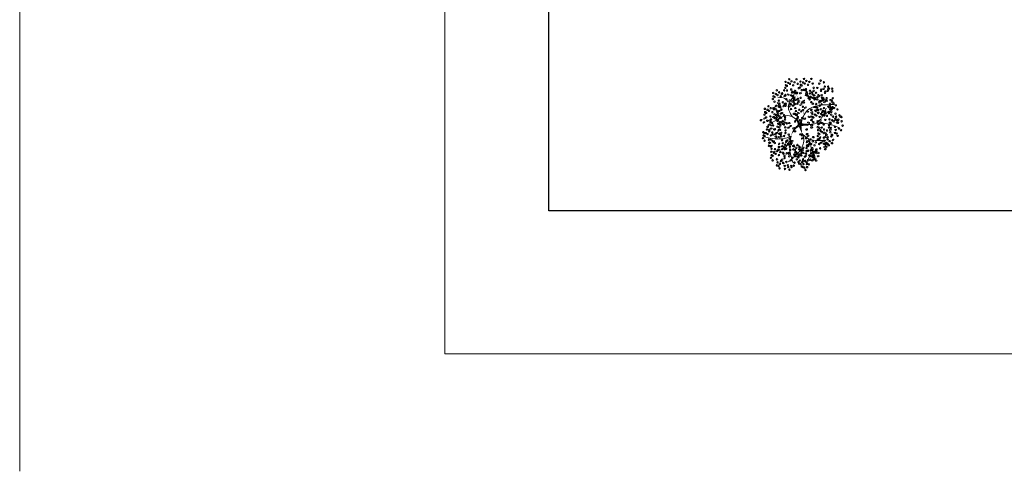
# Model space of a CAD drawing. Header units: millimetres. Extents: x 2197 to 2788, y 425 to 589.
# Tile 30 of 50: x 2590 to 2646, y 425 to 450. Entities that reach past the tile are written whole.
import ezdxf

# ---------------------------------------------------------------- set-up
doc = ezdxf.new("R2010")
doc.units = ezdxf.units.MM
doc.layers.add('01 - Vegetación', color=3, linetype='Continuous', lineweight=0)
doc.layers.add('P1-HACHURA', color=1, linetype='Continuous', lineweight=5)
doc.layers.add('Cotas', color=3, linetype='Continuous')

# ---------------------------------------------------------------- blocks, each defined once
blk = doc.blocks.new('17')
at = {"layer": '01 - Vegetación'}
for points in [[(4495.84, 1680.23, 1.33, 0.0221, 0.199177), (4489.97, 1684.48, 0.0221, 0.0221, 1.224983)], [(4496.02, 1680.23, 1.33, 0.0221, 0.286986), (4500.47, 1683.82, 0.0221, 0.0221, -1.494927)], [(4497.07, 1679.43, 0.133, 0.0221, 0.381476), (4512.91, 1682.47, 0.0221, 0.0221, -1.841687)], [(4496.02, 1679.76, 1.77, 0.0221, 0), (4491.39, 1678.53, 0.0221, 0.0221, 0)], [(4496.02, 1679.66, 1.77, 0.0221, 0), (4500.28, 1678.15, 0.0221, 0.0221, 0)], [(4496.4, 1679.85, 1.77, 0.0221, 0.074947), (4496.4, 1672.95, 0.0221, 0.0221, 0.762797)]]:
    blk.add_lwpolyline(points, format="xyseb", dxfattribs=at)
for points in [[(4490, 1684.47), (4488.83, 1687.51), (4489.5, 1699.09)], [(4487.73, 1684.98), (4483.44, 1688.25), (4481.42, 1694.81)], [(4497.83, 1680.19), (4501.11, 1685.48), (4497.33, 1694.81)], [(4508.5, 1685.98), (4510.45, 1688), (4511.21, 1691.78)], [(4500.47, 1683.82), (4506.92, 1685.99), (4511.46, 1683.47), (4515.25, 1682.46)], [(4490, 1684.47), (4482.94, 1685.23), (4475.36, 1683.47)], [(4491.39, 1678.53), (4489.02, 1677.58), (4485.46, 1677.92), (4475.87, 1685.99)], [(4488.74, 1675.4), (4484.7, 1673.64), (4475.11, 1676.16)], [(4491.39, 1678.53), (4489, 1675.9), (4487.73, 1665.57)], [(4496.57, 1678.43), (4497.07, 1670.86), (4505.15, 1665.32)], [(4497.07, 1679.43), (4503.89, 1675.65), (4507.17, 1660.78)], [(4497.07, 1670.11), (4496.82, 1665.57), (4494.55, 1658.01)]]:
    blk.add_spline(points, degree=3, dxfattribs=at)
blk = doc.blocks.new('16')
at = {"layer": '01 - Vegetación'}
h = blk.add_hatch(color=40, dxfattribs=at)
h.set_gradient(color1=(255, 191, 0), color2=(223, 255, 127), rotation=180, centered=1, tint=1, name='INVSPHERICAL')
edge = h.paths.add_edge_path()
edge.add_ellipse((4538.847, 1678.642), major_axis=(-0.0033, 0.0777), ratio=0.578492, start_angle=0, end_angle=360, ccw=False)
edge = h.paths.add_edge_path()
edge.add_ellipse((4538.961, 1678.487), major_axis=(-0.0349, 0.0695), ratio=0.578492, start_angle=0, end_angle=360, ccw=False)
edge = h.paths.add_edge_path()
edge.add_ellipse((4538.69, 1678.926), major_axis=(-0.0594, 0.0503), ratio=0.578492, start_angle=0, end_angle=360, ccw=False)
edge = h.paths.add_edge_path()
edge.add_ellipse((4538.676, 1678.266), major_axis=(-0.0033, 0.0777), ratio=0.578492, start_angle=0, end_angle=360, ccw=False)
edge = h.paths.add_edge_path()
edge.add_ellipse((4541.23, 1679.281), major_axis=(0.0274, 0.0728), ratio=0.578492, start_angle=0, end_angle=360, ccw=False)
edge = h.paths.add_edge_path()
edge.add_ellipse((4540.829, 1679.36), major_axis=(-0.0349, 0.0695), ratio=0.578492, start_angle=0, end_angle=360, ccw=False)
edge = h.paths.add_edge_path()
edge.add_ellipse((4541.174, 1679.607), major_axis=(-0.0349, 0.0695), ratio=0.578492, start_angle=0, end_angle=360, ccw=False)
edge = h.paths.add_edge_path()
edge.add_ellipse((4541.072, 1679.421), major_axis=(0.0274, 0.0728), ratio=0.578492, start_angle=0, end_angle=360, ccw=False)
edge = h.paths.add_edge_path()
edge.add_ellipse((4540.113, 1679.632), major_axis=(-0.0349, 0.0695), ratio=0.578492, start_angle=0, end_angle=360, ccw=False)
edge = h.paths.add_edge_path()
edge.add_ellipse((4540.279, 1679.843), major_axis=(-0.0349, 0.0695), ratio=0.578492, start_angle=0, end_angle=360, ccw=False)
edge = h.paths.add_edge_path()
edge.add_ellipse((4540.165, 1679.999), major_axis=(-0.0033, 0.0777), ratio=0.578492, start_angle=0, end_angle=360, ccw=False)
edge = h.paths.add_edge_path()
edge.add_ellipse((4540.499, 1679.956), major_axis=(-0.0033, 0.0777), ratio=0.578492, start_angle=0, end_angle=360, ccw=False)
edge = h.paths.add_edge_path()
edge.add_ellipse((4540.629, 1679.513), major_axis=(-0.0594, 0.0503), ratio=0.578492, start_angle=0, end_angle=360, ccw=False)
edge = h.paths.add_edge_path()
edge.add_ellipse((4540.551, 1680.278), major_axis=(0.0274, 0.0728), ratio=0.578492, start_angle=0, end_angle=360, ccw=False)
edge = h.paths.add_edge_path()
edge.add_ellipse((4539.201, 1679.744), major_axis=(-0.0033, 0.0777), ratio=0.578492, start_angle=0, end_angle=360, ccw=False)
edge = h.paths.add_edge_path()
edge.add_ellipse((4539.14, 1679.893), major_axis=(0.0274, 0.0728), ratio=0.578492, start_angle=0, end_angle=360, ccw=False)
edge = h.paths.add_edge_path()
edge.add_ellipse((4539.208, 1680.126), major_axis=(-0.0033, 0.0777), ratio=0.578492, start_angle=0, end_angle=360, ccw=False)
edge = h.paths.add_edge_path()
edge.add_ellipse((4538.979, 1680.681), major_axis=(-0.0594, 0.0503), ratio=0.578492, start_angle=0, end_angle=360, ccw=False)
edge = h.paths.add_edge_path()
edge.add_ellipse((4538.577, 1680.728), major_axis=(-0.0033, 0.0777), ratio=0.578492, start_angle=0, end_angle=360, ccw=False)
edge = h.paths.add_edge_path()
edge.add_ellipse((4538.926, 1680.033), major_axis=(0.0274, 0.0728), ratio=0.578492, start_angle=0, end_angle=360, ccw=False)
edge = h.paths.add_edge_path()
edge.add_ellipse((4538.95, 1679.842), major_axis=(0.0274, 0.0728), ratio=0.578492, start_angle=0, end_angle=360, ccw=False)
edge = h.paths.add_edge_path()
edge.add_ellipse((4538.621, 1680.191), major_axis=(-0.0349, 0.0695), ratio=0.578492, start_angle=0, end_angle=360, ccw=False)
edge = h.paths.add_edge_path()
edge.add_ellipse((4538.328, 1680.411), major_axis=(0.0274, 0.0728), ratio=0.578492, start_angle=0, end_angle=360, ccw=False)
edge = h.paths.add_edge_path()
edge.add_ellipse((4538.283, 1680.138), major_axis=(-0.0594, 0.0503), ratio=0.578492, start_angle=0, end_angle=360, ccw=False)
edge = h.paths.add_edge_path()
edge.add_ellipse((4538.32, 1679.993), major_axis=(-0.0594, 0.0503), ratio=0.578492, start_angle=0, end_angle=360, ccw=False)
edge = h.paths.add_edge_path()
edge.add_ellipse((4538.755, 1680.687), major_axis=(-0.0033, 0.0777), ratio=0.578492, start_angle=0, end_angle=360, ccw=False)
edge = h.paths.add_edge_path()
edge.add_ellipse((4538.834, 1681.261), major_axis=(-0.0349, 0.0695), ratio=0.578492, start_angle=0, end_angle=360, ccw=False)
edge = h.paths.add_edge_path()
edge.add_ellipse((4539.054, 1681.374), major_axis=(-0.0033, 0.0777), ratio=0.578492, start_angle=0, end_angle=360, ccw=False)
edge = h.paths.add_edge_path()
edge.add_ellipse((4539.147, 1681.076), major_axis=(-0.0594, 0.0503), ratio=0.578492, start_angle=0, end_angle=360, ccw=False)
edge = h.paths.add_edge_path()
edge.add_ellipse((4539.52, 1680.541), major_axis=(-0.0033, 0.0777), ratio=0.578492, start_angle=0, end_angle=360, ccw=False)
edge = h.paths.add_edge_path()
edge.add_ellipse((4539.459, 1680.689), major_axis=(0.0274, 0.0728), ratio=0.578492, start_angle=0, end_angle=360, ccw=False)
edge = h.paths.add_edge_path()
edge.add_ellipse((4539.527, 1680.923), major_axis=(-0.0033, 0.0777), ratio=0.578492, start_angle=0, end_angle=360, ccw=False)
edge = h.paths.add_edge_path()
edge.add_ellipse((4539.265, 1681.244), major_axis=(0.0274, 0.0728), ratio=0.578492, start_angle=0, end_angle=360, ccw=False)
edge = h.paths.add_edge_path()
edge.add_ellipse((4539.188, 1677.478), major_axis=(-0.0594, 0.0503), ratio=0.578492, start_angle=0, end_angle=360, ccw=False)
edge = h.paths.add_edge_path()
edge.add_ellipse((4539.473, 1678.19), major_axis=(0.0274, 0.0728), ratio=0.578492, start_angle=0, end_angle=360, ccw=False)
edge = h.paths.add_edge_path()
edge.add_ellipse((4540.696, 1678.325), major_axis=(0.0274, 0.0728), ratio=0.578492, start_angle=0, end_angle=360, ccw=False)
edge = h.paths.add_edge_path()
edge.add_ellipse((4540.33, 1678.305), major_axis=(-0.0033, 0.0777), ratio=0.578492, start_angle=0, end_angle=360, ccw=False)
edge = h.paths.add_edge_path()
edge.add_ellipse((4540.174, 1678.307), major_axis=(-0.0033, 0.0777), ratio=0.578492, start_angle=0, end_angle=360, ccw=False)
edge = h.paths.add_edge_path()
edge.add_ellipse((4540.488, 1677.717), major_axis=(-0.0594, 0.0503), ratio=0.578492, start_angle=0, end_angle=360, ccw=False)
edge = h.paths.add_edge_path()
edge.add_ellipse((4540.676, 1677.675), major_axis=(-0.0594, 0.0503), ratio=0.578492, start_angle=0, end_angle=360, ccw=False)
edge = h.paths.add_edge_path()
edge.add_ellipse((4539.469, 1677.341), major_axis=(-0.0033, 0.0777), ratio=0.578492, start_angle=0, end_angle=360, ccw=False)
edge = h.paths.add_edge_path()
edge.add_ellipse((4539.773, 1677.406), major_axis=(-0.0594, 0.0503), ratio=0.578492, start_angle=0, end_angle=360, ccw=False)
edge = h.paths.add_edge_path()
edge.add_ellipse((4539.631, 1677.23), major_axis=(-0.0349, 0.0695), ratio=0.578492, start_angle=0, end_angle=360, ccw=False)
edge = h.paths.add_edge_path()
edge.add_ellipse((4539.445, 1677.695), major_axis=(-0.0594, 0.0503), ratio=0.578492, start_angle=0, end_angle=360, ccw=False)
edge = h.paths.add_edge_path()
edge.add_ellipse((4542.676, 1679.136), major_axis=(-0.0033, 0.0777), ratio=0.578492, start_angle=0, end_angle=360, ccw=False)
edge = h.paths.add_edge_path()
edge.add_ellipse((4542.661, 1679.428), major_axis=(-0.0033, 0.0777), ratio=0.578492, start_angle=0, end_angle=360, ccw=False)
edge = h.paths.add_edge_path()
edge.add_ellipse((4542.742, 1679.554), major_axis=(-0.0033, 0.0777), ratio=0.578492, start_angle=0, end_angle=360, ccw=False)
edge = h.paths.add_edge_path()
edge.add_ellipse((4542.776, 1679.728), major_axis=(-0.0349, 0.0695), ratio=0.578492, start_angle=0, end_angle=360, ccw=False)
edge = h.paths.add_edge_path()
edge.add_ellipse((4542.477, 1679.745), major_axis=(0.0274, 0.0728), ratio=0.578492, start_angle=0, end_angle=360, ccw=False)
edge = h.paths.add_edge_path()
edge.add_ellipse((4542.578, 1680.02), major_axis=(0.0274, 0.0728), ratio=0.578492, start_angle=0, end_angle=360, ccw=False)
edge = h.paths.add_edge_path()
edge.add_ellipse((4542.466, 1680.268), major_axis=(-0.0349, 0.0695), ratio=0.578492, start_angle=0, end_angle=360, ccw=False)
edge = h.paths.add_edge_path()
edge.add_ellipse((4542.632, 1680.479), major_axis=(-0.0349, 0.0695), ratio=0.578492, start_angle=0, end_angle=360, ccw=False)
edge = h.paths.add_edge_path()
edge.add_ellipse((4542.359, 1679.577), major_axis=(-0.0594, 0.0503), ratio=0.578492, start_angle=0, end_angle=360, ccw=False)
edge = h.paths.add_edge_path()
edge.add_ellipse((4542.171, 1679.619), major_axis=(-0.0594, 0.0503), ratio=0.578492, start_angle=0, end_angle=360, ccw=False)
edge = h.paths.add_edge_path()
edge.add_ellipse((4542.246, 1679.328), major_axis=(-0.0594, 0.0503), ratio=0.578492, start_angle=0, end_angle=360, ccw=False)
edge = h.paths.add_edge_path()
edge.add_ellipse((4542.369, 1678.498), major_axis=(0.0274, 0.0728), ratio=0.578492, start_angle=0, end_angle=360, ccw=False)
edge = h.paths.add_edge_path()
edge.add_ellipse((4542.902, 1678.749), major_axis=(-0.0349, 0.0695), ratio=0.578492, start_angle=0, end_angle=360, ccw=False)
edge = h.paths.add_edge_path()
edge.add_ellipse((4542.925, 1678.897), major_axis=(-0.0349, 0.0695), ratio=0.578492, start_angle=0, end_angle=360, ccw=False)
edge = h.paths.add_edge_path()
edge.add_ellipse((4542.628, 1678.671), major_axis=(-0.0033, 0.0777), ratio=0.578492, start_angle=0, end_angle=360, ccw=False)
edge = h.paths.add_edge_path()
edge.add_ellipse((4542.11, 1678.896), major_axis=(-0.0349, 0.0695), ratio=0.578492, start_angle=0, end_angle=360, ccw=False)
edge = h.paths.add_edge_path()
edge.add_ellipse((4542.34, 1678.18), major_axis=(-0.0349, 0.0695), ratio=0.578492, start_angle=0, end_angle=360, ccw=False)
edge = h.paths.add_edge_path()
edge.add_ellipse((4538.137, 1679.191), major_axis=(-0.0349, 0.0695), ratio=0.578492, start_angle=0, end_angle=360, ccw=False)
edge = h.paths.add_edge_path()
edge.add_ellipse((4538.099, 1678.758), major_axis=(-0.0594, 0.0503), ratio=0.578492, start_angle=0, end_angle=360, ccw=False)
edge = h.paths.add_edge_path()
edge.add_ellipse((4537.796, 1678.552), major_axis=(0.0274, 0.0728), ratio=0.578492, start_angle=0, end_angle=360, ccw=False)
edge = h.paths.add_edge_path()
edge.add_ellipse((4537.776, 1678.277), major_axis=(-0.0033, 0.0777), ratio=0.578492, start_angle=0, end_angle=360, ccw=False)
edge = h.paths.add_edge_path()
edge.add_ellipse((4539.181, 1678.6), major_axis=(-0.0033, 0.0777), ratio=0.578492, start_angle=0, end_angle=360, ccw=False)
edge = h.paths.add_edge_path()
edge.add_ellipse((4538.502, 1678.968), major_axis=(-0.0594, 0.0503), ratio=0.578492, start_angle=0, end_angle=360, ccw=False)
edge = h.paths.add_edge_path()
edge.add_ellipse((4538.615, 1679.216), major_axis=(-0.0594, 0.0503), ratio=0.578492, start_angle=0, end_angle=360, ccw=False)
edge = h.paths.add_edge_path()
edge.add_ellipse((4538.188, 1679.557), major_axis=(-0.0033, 0.0777), ratio=0.578492, start_angle=0, end_angle=360, ccw=False)
edge = h.paths.add_edge_path()
edge.add_ellipse((4538.203, 1679.265), major_axis=(-0.0033, 0.0777), ratio=0.578492, start_angle=0, end_angle=360, ccw=False)
edge = h.paths.add_edge_path()
edge.add_ellipse((4538.285, 1679.391), major_axis=(-0.0033, 0.0777), ratio=0.578492, start_angle=0, end_angle=360, ccw=False)
edge = h.paths.add_edge_path()
edge.add_ellipse((4538.856, 1679.647), major_axis=(-0.0349, 0.0695), ratio=0.578492, start_angle=0, end_angle=360, ccw=False)
edge = h.paths.add_edge_path()
edge.add_ellipse((4538.272, 1678.751), major_axis=(0.0274, 0.0728), ratio=0.578492, start_angle=0, end_angle=360, ccw=False)
edge = h.paths.add_edge_path()
edge.add_ellipse((4540.863, 1678.985), major_axis=(0.0274, 0.0728), ratio=0.578492, start_angle=0, end_angle=360, ccw=False)
edge = h.paths.add_edge_path()
edge.add_ellipse((4540.823, 1678.811), major_axis=(-0.0349, 0.0695), ratio=0.578492, start_angle=0, end_angle=360, ccw=False)
edge = h.paths.add_edge_path()
edge.add_ellipse((4541.446, 1678.949), major_axis=(-0.0349, 0.0695), ratio=0.578492, start_angle=0, end_angle=360, ccw=False)
edge = h.paths.add_edge_path()
edge.add_ellipse((4540.434, 1680.393), major_axis=(-0.0033, 0.0777), ratio=0.578492, start_angle=0, end_angle=360, ccw=False)
edge = h.paths.add_edge_path()
edge.add_ellipse((4540.419, 1680.685), major_axis=(-0.0033, 0.0777), ratio=0.578492, start_angle=0, end_angle=360, ccw=False)
edge = h.paths.add_edge_path()
edge.add_ellipse((4539.773, 1680.547), major_axis=(-0.0349, 0.0695), ratio=0.578492, start_angle=0, end_angle=360, ccw=False)
edge = h.paths.add_edge_path()
edge.add_ellipse((4539.782, 1680.87), major_axis=(-0.0349, 0.0695), ratio=0.578492, start_angle=0, end_angle=360, ccw=False)
edge = h.paths.add_edge_path()
edge.add_ellipse((4539.668, 1681.126), major_axis=(0.0274, 0.0728), ratio=0.578492, start_angle=0, end_angle=360, ccw=False)
edge = h.paths.add_edge_path()
edge.add_ellipse((4540.336, 1681.276), major_axis=(0.0274, 0.0728), ratio=0.578492, start_angle=0, end_angle=360, ccw=False)
edge = h.paths.add_edge_path()
edge.add_ellipse((4540.381, 1681.413), major_axis=(-0.0349, 0.0695), ratio=0.578492, start_angle=0, end_angle=360, ccw=False)
edge = h.paths.add_edge_path()
edge.add_ellipse((4540.225, 1681.525), major_axis=(-0.0349, 0.0695), ratio=0.578492, start_angle=0, end_angle=360, ccw=False)
edge = h.paths.add_edge_path()
edge.add_ellipse((4540.009, 1681.424), major_axis=(-0.0033, 0.0777), ratio=0.578492, start_angle=0, end_angle=360, ccw=False)
edge = h.paths.add_edge_path()
edge.add_ellipse((4540.106, 1681.258), major_axis=(-0.0033, 0.0777), ratio=0.578492, start_angle=0, end_angle=360, ccw=False)
edge = h.paths.add_edge_path()
edge.add_ellipse((4540.036, 1680.989), major_axis=(-0.0594, 0.0503), ratio=0.578492, start_angle=0, end_angle=360, ccw=False)
edge = h.paths.add_edge_path()
edge.add_ellipse((4539.967, 1680.73), major_axis=(-0.0594, 0.0503), ratio=0.578492, start_angle=0, end_angle=360, ccw=False)
edge = h.paths.add_edge_path()
edge.add_ellipse((4541.92, 1680.217), major_axis=(-0.0033, 0.0777), ratio=0.578492, start_angle=0, end_angle=360, ccw=False)
edge = h.paths.add_edge_path()
edge.add_ellipse((4541.222, 1680.466), major_axis=(-0.0349, 0.0695), ratio=0.578492, start_angle=0, end_angle=360, ccw=False)
edge = h.paths.add_edge_path()
edge.add_ellipse((4541.387, 1680.676), major_axis=(-0.0349, 0.0695), ratio=0.578492, start_angle=0, end_angle=360, ccw=False)
edge = h.paths.add_edge_path()
edge.add_ellipse((4541.251, 1680.784), major_axis=(0.0274, 0.0728), ratio=0.578492, start_angle=0, end_angle=360, ccw=False)
edge = h.paths.add_edge_path()
edge.add_ellipse((4541.818, 1680.659), major_axis=(0.0274, 0.0728), ratio=0.578492, start_angle=0, end_angle=360, ccw=False)
edge = h.paths.add_edge_path()
edge.add_ellipse((4541.942, 1680.743), major_axis=(0.0274, 0.0728), ratio=0.578492, start_angle=0, end_angle=360, ccw=False)
edge = h.paths.add_edge_path()
edge.add_ellipse((4541.762, 1680.886), major_axis=(-0.0349, 0.0695), ratio=0.578492, start_angle=0, end_angle=360, ccw=False)
edge = h.paths.add_edge_path()
edge.add_ellipse((4541.592, 1681.082), major_axis=(-0.0033, 0.0777), ratio=0.578492, start_angle=0, end_angle=360, ccw=False)
edge = h.paths.add_edge_path()
edge.add_ellipse((4541.511, 1680.956), major_axis=(-0.0033, 0.0777), ratio=0.578492, start_angle=0, end_angle=360, ccw=False)
edge = h.paths.add_edge_path()
edge.add_ellipse((4541.775, 1680.201), major_axis=(-0.0594, 0.0503), ratio=0.578492, start_angle=0, end_angle=360, ccw=False)
edge = h.paths.add_edge_path()
edge.add_ellipse((4541.737, 1680.346), major_axis=(-0.0594, 0.0503), ratio=0.578492, start_angle=0, end_angle=360, ccw=False)
edge = h.paths.add_edge_path()
edge.add_ellipse((4541.843, 1679.118), major_axis=(-0.0594, 0.0503), ratio=0.578492, start_angle=0, end_angle=360, ccw=False)
edge = h.paths.add_edge_path()
edge.add_ellipse((4541.881, 1679.551), major_axis=(-0.0349, 0.0695), ratio=0.578492, start_angle=0, end_angle=360, ccw=False)
edge = h.paths.add_edge_path()
edge.add_ellipse((4542.015, 1679.29), major_axis=(-0.0349, 0.0695), ratio=0.578492, start_angle=0, end_angle=360, ccw=False)
edge = h.paths.add_edge_path()
edge.add_ellipse((4541.91, 1679.869), major_axis=(0.0274, 0.0728), ratio=0.578492, start_angle=0, end_angle=360, ccw=False)
edge = h.paths.add_edge_path()
edge.add_ellipse((4541.769, 1679.666), major_axis=(-0.0033, 0.0777), ratio=0.578492, start_angle=0, end_angle=360, ccw=False)
edge = h.paths.add_edge_path()
edge.add_ellipse((4539.676, 1679.115), major_axis=(-0.0033, 0.0777), ratio=0.578492, start_angle=0, end_angle=360, ccw=False)
edge = h.paths.add_edge_path()
edge.add_ellipse((4539.594, 1678.989), major_axis=(-0.0033, 0.0777), ratio=0.578492, start_angle=0, end_angle=360, ccw=False)
edge = h.paths.add_edge_path()
edge.add_ellipse((4539.898, 1679.531), major_axis=(-0.0033, 0.0777), ratio=0.578492, start_angle=0, end_angle=360, ccw=False)
edge = h.paths.add_edge_path()
edge.add_ellipse((4539.697, 1678.641), major_axis=(-0.0349, 0.0695), ratio=0.578492, start_angle=0, end_angle=360, ccw=False)
edge = h.paths.add_edge_path()
edge.add_ellipse((4539.398, 1678.691), major_axis=(-0.0349, 0.0695), ratio=0.578492, start_angle=0, end_angle=360, ccw=False)
edge = h.paths.add_edge_path()
edge.add_ellipse((4539.555, 1678.579), major_axis=(-0.0349, 0.0695), ratio=0.578492, start_angle=0, end_angle=360, ccw=False)
edge = h.paths.add_edge_path()
edge.add_ellipse((4540.714, 1679.167), major_axis=(0.0274, 0.0728), ratio=0.578492, start_angle=0, end_angle=360, ccw=False)
edge = h.paths.add_edge_path()
edge.add_ellipse((4540.549, 1681.79), major_axis=(-0.0349, 0.0695), ratio=0.578492, start_angle=0, end_angle=360, ccw=False)
edge = h.paths.add_edge_path()
edge.add_ellipse((4540.715, 1682.001), major_axis=(-0.0349, 0.0695), ratio=0.578492, start_angle=0, end_angle=360, ccw=False)
edge = h.paths.add_edge_path()
edge.add_ellipse((4540.848, 1681.741), major_axis=(-0.0349, 0.0695), ratio=0.578492, start_angle=0, end_angle=360, ccw=False)
edge = h.paths.add_edge_path()
edge.add_ellipse((4540.661, 1681.542), major_axis=(0.0274, 0.0728), ratio=0.578492, start_angle=0, end_angle=360, ccw=False)
edge = h.paths.add_edge_path()
edge.add_ellipse((4540.684, 1681.351), major_axis=(0.0274, 0.0728), ratio=0.578492, start_angle=0, end_angle=360, ccw=False)
edge = h.paths.add_edge_path()
edge.add_ellipse((4540.56, 1681.267), major_axis=(0.0274, 0.0728), ratio=0.578492, start_angle=0, end_angle=360, ccw=False)
edge = h.paths.add_edge_path()
edge.add_ellipse((4540.528, 1678.539), major_axis=(0.0274, 0.0728), ratio=0.578492, start_angle=0, end_angle=360, ccw=False)
edge = h.paths.add_edge_path()
edge.add_ellipse((4540.38, 1678.647), major_axis=(0.0274, 0.0728), ratio=0.578492, start_angle=0, end_angle=360, ccw=False)
edge = h.paths.add_edge_path()
edge.add_ellipse((4540.034, 1678.678), major_axis=(-0.0349, 0.0695), ratio=0.578492, start_angle=0, end_angle=360, ccw=False)
edge = h.paths.add_edge_path()
edge.add_ellipse((4540.944, 1678.493), major_axis=(0.0274, 0.0728), ratio=0.578492, start_angle=0, end_angle=360, ccw=False)
edge = h.paths.add_edge_path()
edge.add_ellipse((4541.625, 1678.77), major_axis=(-0.0349, 0.0695), ratio=0.578492, start_angle=0, end_angle=360, ccw=False)
edge = h.paths.add_edge_path()
edge.add_ellipse((4541.994, 1678.887), major_axis=(0.0274, 0.0728), ratio=0.578492, start_angle=0, end_angle=360, ccw=False)
edge = h.paths.add_edge_path()
edge.add_ellipse((4541.336, 1678.598), major_axis=(0.0274, 0.0728), ratio=0.578492, start_angle=0, end_angle=360, ccw=False)
edge = h.paths.add_edge_path()
edge.add_ellipse((4539.381, 1678.993), major_axis=(-0.0349, 0.0695), ratio=0.578492, start_angle=0, end_angle=360, ccw=False)
edge = h.paths.add_edge_path()
edge.add_ellipse((4540.938, 1681.079), major_axis=(-0.0033, 0.0777), ratio=0.578492, start_angle=0, end_angle=360, ccw=False)
edge = h.paths.add_edge_path()
edge.add_ellipse((4540.699, 1680.759), major_axis=(-0.0594, 0.0503), ratio=0.578492, start_angle=0, end_angle=360, ccw=False)
edge = h.paths.add_edge_path()
edge.add_ellipse((4540.908, 1680.857), major_axis=(-0.0349, 0.0695), ratio=0.578492, start_angle=0, end_angle=360, ccw=False)
edge = h.paths.add_edge_path()
edge.add_ellipse((4540.863, 1680.561), major_axis=(-0.0349, 0.0695), ratio=0.578492, start_angle=0, end_angle=360, ccw=False)
edge = h.paths.add_edge_path()
edge.add_ellipse((4540.564, 1680.61), major_axis=(-0.0349, 0.0695), ratio=0.578492, start_angle=0, end_angle=360, ccw=False)
edge = h.paths.add_edge_path()
edge.add_ellipse((4539.771, 1681.729), major_axis=(-0.0349, 0.0695), ratio=0.578492, start_angle=0, end_angle=360, ccw=False)
edge = h.paths.add_edge_path()
edge.add_ellipse((4540.968, 1678.302), major_axis=(0.0274, 0.0728), ratio=0.578492, start_angle=0, end_angle=360, ccw=False)
edge = h.paths.add_edge_path()
edge.add_ellipse((4541.908, 1678.227), major_axis=(-0.0033, 0.0777), ratio=0.578492, start_angle=0, end_angle=360, ccw=False)
edge = h.paths.add_edge_path()
edge.add_ellipse((4541.283, 1678.297), major_axis=(-0.0349, 0.0695), ratio=0.578492, start_angle=0, end_angle=360, ccw=False)
edge = h.paths.add_edge_path()
edge.add_ellipse((4541.463, 1678.333), major_axis=(-0.0349, 0.0695), ratio=0.578492, start_angle=0, end_angle=360, ccw=False)
edge = h.paths.add_edge_path()
edge.add_ellipse((4538.021, 1678.159), major_axis=(0.0274, 0.0728), ratio=0.578492, start_angle=0, end_angle=360, ccw=False)
edge = h.paths.add_edge_path()
edge.add_ellipse((4537.772, 1677.992), major_axis=(0.0274, 0.0728), ratio=0.578492, start_angle=0, end_angle=360, ccw=False)
edge = h.paths.add_edge_path()
edge.add_ellipse((4538.082, 1677.841), major_axis=(-0.0033, 0.0777), ratio=0.578492, start_angle=0, end_angle=360, ccw=False)
edge = h.paths.add_edge_path()
edge.add_ellipse((4538.572, 1677.966), major_axis=(-0.0349, 0.0695), ratio=0.578492, start_angle=0, end_angle=360, ccw=False)
edge = h.paths.add_edge_path()
edge.add_ellipse((4538.311, 1677.99), major_axis=(0.0274, 0.0728), ratio=0.578492, start_angle=0, end_angle=360, ccw=False)
edge = h.paths.add_edge_path()
edge.add_ellipse((4538.394, 1678.174), major_axis=(0.0274, 0.0728), ratio=0.578492, start_angle=0, end_angle=360, ccw=False)
edge = h.paths.add_edge_path()
edge.add_ellipse((4538.776, 1677.355), major_axis=(-0.0349, 0.0695), ratio=0.578492, start_angle=0, end_angle=360, ccw=False)
edge = h.paths.add_edge_path()
edge.add_ellipse((4538.597, 1677.319), major_axis=(-0.0349, 0.0695), ratio=0.578492, start_angle=0, end_angle=360, ccw=False)
edge = h.paths.add_edge_path()
edge.add_ellipse((4539.063, 1677.621), major_axis=(-0.0349, 0.0695), ratio=0.578492, start_angle=0, end_angle=360, ccw=False)
edge = h.paths.add_edge_path()
edge.add_ellipse((4539.033, 1676.828), major_axis=(0.0274, 0.0728), ratio=0.578492, start_angle=0, end_angle=360, ccw=False)
edge = h.paths.add_edge_path()
edge.add_ellipse((4539.009, 1677.162), major_axis=(0.0274, 0.0728), ratio=0.578492, start_angle=0, end_angle=360, ccw=False)
edge = h.paths.add_edge_path()
edge.add_ellipse((4538.885, 1677.078), major_axis=(0.0274, 0.0728), ratio=0.578492, start_angle=0, end_angle=360, ccw=False)
edge = h.paths.add_edge_path()
edge.add_ellipse((4539.054, 1677.298), major_axis=(-0.0349, 0.0695), ratio=0.578492, start_angle=0, end_angle=360, ccw=False)
edge = h.paths.add_edge_path()
edge.add_ellipse((4542.221, 1677.913), major_axis=(-0.0033, 0.0777), ratio=0.578492, start_angle=0, end_angle=360, ccw=False)
edge = h.paths.add_edge_path()
edge.add_ellipse((4542.451, 1677.771), major_axis=(-0.0349, 0.0695), ratio=0.578492, start_angle=0, end_angle=360, ccw=False)
edge = h.paths.add_edge_path()
edge.add_ellipse((4541.18, 1677.355), major_axis=(-0.0349, 0.0695), ratio=0.578492, start_angle=0, end_angle=360, ccw=False)
edge = h.paths.add_edge_path()
edge.add_ellipse((4541.671, 1678.102), major_axis=(-0.0033, 0.0777), ratio=0.578492, start_angle=0, end_angle=360, ccw=False)
edge = h.paths.add_edge_path()
edge.add_ellipse((4541.411, 1678.017), major_axis=(-0.0033, 0.0777), ratio=0.578492, start_angle=0, end_angle=360, ccw=False)
edge = h.paths.add_edge_path()
edge.add_ellipse((4542.075, 1677.637), major_axis=(-0.0594, 0.0503), ratio=0.578492, start_angle=0, end_angle=360, ccw=False)
edge = h.paths.add_edge_path()
edge.add_ellipse((4541.252, 1677.826), major_axis=(-0.0349, 0.0695), ratio=0.578492, start_angle=0, end_angle=360, ccw=False)
edge = h.paths.add_edge_path()
edge.add_ellipse((4541.596, 1676.853), major_axis=(-0.0033, 0.0777), ratio=0.578492, start_angle=0, end_angle=360, ccw=False)
edge = h.paths.add_edge_path()
edge.add_ellipse((4541.655, 1677.018), major_axis=(-0.0033, 0.0777), ratio=0.578492, start_angle=0, end_angle=360, ccw=False)
edge = h.paths.add_edge_path()
edge.add_ellipse((4542.033, 1677.371), major_axis=(-0.0349, 0.0695), ratio=0.578492, start_angle=0, end_angle=360, ccw=False)
edge = h.paths.add_edge_path()
edge.add_ellipse((4542.19, 1677.259), major_axis=(-0.0349, 0.0695), ratio=0.578492, start_angle=0, end_angle=360, ccw=False)
edge = h.paths.add_edge_path()
edge.add_ellipse((4542.168, 1676.931), major_axis=(0.0274, 0.0728), ratio=0.578492, start_angle=0, end_angle=360, ccw=False)
edge = h.paths.add_edge_path()
edge.add_ellipse((4542.176, 1677.433), major_axis=(-0.0349, 0.0695), ratio=0.578492, start_angle=0, end_angle=360, ccw=False)
edge = h.paths.add_edge_path()
edge.add_ellipse((4541.313, 1677.094), major_axis=(-0.0349, 0.0695), ratio=0.578492, start_angle=0, end_angle=360, ccw=False)
edge = h.paths.add_edge_path()
edge.add_ellipse((4541.359, 1677.391), major_axis=(-0.0349, 0.0695), ratio=0.578492, start_angle=0, end_angle=360, ccw=False)
edge = h.paths.add_edge_path()
edge.add_ellipse((4540.019, 1676.943), major_axis=(-0.0349, 0.0695), ratio=0.578492, start_angle=0, end_angle=360, ccw=False)
edge = h.paths.add_edge_path()
edge.add_ellipse((4539.641, 1676.826), major_axis=(0.0274, 0.0728), ratio=0.578492, start_angle=0, end_angle=360, ccw=False)
edge = h.paths.add_edge_path()
edge.add_ellipse((4539.262, 1676.754), major_axis=(-0.0594, 0.0503), ratio=0.578492, start_angle=0, end_angle=360, ccw=False)
edge = h.paths.add_edge_path()
edge.add_ellipse((4539.45, 1677.146), major_axis=(-0.0594, 0.0503), ratio=0.578492, start_angle=0, end_angle=360, ccw=False)
at = {"layer": '01 - Vegetación', "extrusion": (0, 0, -1)}
for centre, major_axis in [((4539.771, 1681.729), (-0.0349, 0.0695)), ((4540.549, 1681.79), (-0.0349, 0.0695)), ((4540.715, 1682.001), (-0.0349, 0.0695)), ((4540.848, 1681.741), (-0.0349, 0.0695)), ((4538.834, 1681.261), (-0.0349, 0.0695)), ((4539.054, 1681.374), (-0.0033, 0.0777)), ((4539.527, 1680.923), (-0.0033, 0.0777)), ((4539.782, 1680.87), (-0.0349, 0.0695)), ((4540.009, 1681.424), (-0.0033, 0.0777)), ((4540.106, 1681.258), (-0.0033, 0.0777)), ((4540.225, 1681.525), (-0.0349, 0.0695)), ((4540.381, 1681.413), (-0.0349, 0.0695)), ((4540.938, 1681.079), (-0.0033, 0.0777)), ((4541.511, 1680.956), (-0.0033, 0.0777)), ((4541.592, 1681.082), (-0.0033, 0.0777)), ((4541.762, 1680.886), (-0.0349, 0.0695)), ((4538.577, 1680.728), (-0.0033, 0.0777)), ((4538.621, 1680.191), (-0.0349, 0.0695)), ((4538.755, 1680.687), (-0.0033, 0.0777)), ((4539.52, 1680.541), (-0.0033, 0.0777)), ((4539.773, 1680.547), (-0.0349, 0.0695)), ((4540.419, 1680.685), (-0.0033, 0.0777)), ((4540.434, 1680.393), (-0.0033, 0.0777)), ((4540.564, 1680.61), (-0.0349, 0.0695)), ((4540.863, 1680.561), (-0.0349, 0.0695)), ((4540.908, 1680.857), (-0.0349, 0.0695)), ((4541.222, 1680.466), (-0.0349, 0.0695)), ((4541.387, 1680.676), (-0.0349, 0.0695)), ((4541.92, 1680.217), (-0.0033, 0.0777)), ((4542.466, 1680.268), (-0.0349, 0.0695)), ((4542.632, 1680.479), (-0.0349, 0.0695)), ((4538.188, 1679.557), (-0.0033, 0.0777)), ((4538.856, 1679.647), (-0.0349, 0.0695)), ((4539.201, 1679.744), (-0.0033, 0.0777)), ((4539.208, 1680.126), (-0.0033, 0.0777)), ((4539.898, 1679.531), (-0.0033, 0.0777)), ((4540.113, 1679.632), (-0.0349, 0.0695)), ((4540.165, 1679.999), (-0.0033, 0.0777)), ((4540.279, 1679.843), (-0.0349, 0.0695)), ((4540.499, 1679.956), (-0.0033, 0.0777)), ((4541.174, 1679.607), (-0.0349, 0.0695)), ((4541.769, 1679.666), (-0.0033, 0.0777)), ((4541.881, 1679.551), (-0.0349, 0.0695)), ((4542.661, 1679.428), (-0.0033, 0.0777)), ((4542.742, 1679.554), (-0.0033, 0.0777)), ((4542.776, 1679.728), (-0.0349, 0.0695)), ((4538.137, 1679.191), (-0.0349, 0.0695)), ((4538.203, 1679.265), (-0.0033, 0.0777)), ((4538.285, 1679.391), (-0.0033, 0.0777)), ((4539.381, 1678.993), (-0.0349, 0.0695)), ((4539.594, 1678.989), (-0.0033, 0.0777)), ((4539.676, 1679.115), (-0.0033, 0.0777)), ((4540.823, 1678.811), (-0.0349, 0.0695)), ((4540.829, 1679.36), (-0.0349, 0.0695)), ((4541.446, 1678.949), (-0.0349, 0.0695)), ((4541.625, 1678.77), (-0.0349, 0.0695)), ((4542.015, 1679.29), (-0.0349, 0.0695)), ((4542.11, 1678.896), (-0.0349, 0.0695)), ((4542.676, 1679.136), (-0.0033, 0.0777)), ((4542.902, 1678.749), (-0.0349, 0.0695)), ((4542.925, 1678.897), (-0.0349, 0.0695)), ((4537.776, 1678.277), (-0.0033, 0.0777)), ((4538.676, 1678.266), (-0.0033, 0.0777)), ((4538.847, 1678.642), (-0.0033, 0.0777)), ((4538.961, 1678.487), (-0.0349, 0.0695)), ((4539.181, 1678.6), (-0.0033, 0.0777)), ((4539.398, 1678.691), (-0.0349, 0.0695)), ((4539.555, 1678.579), (-0.0349, 0.0695)), ((4539.697, 1678.641), (-0.0349, 0.0695)), ((4540.034, 1678.678), (-0.0349, 0.0695)), ((4540.174, 1678.307), (-0.0033, 0.0777)), ((4540.33, 1678.305), (-0.0033, 0.0777)), ((4541.283, 1678.297), (-0.0349, 0.0695)), ((4541.411, 1678.017), (-0.0033, 0.0777)), ((4541.463, 1678.333), (-0.0349, 0.0695)), ((4541.671, 1678.102), (-0.0033, 0.0777)), ((4541.908, 1678.227), (-0.0033, 0.0777)), ((4542.34, 1678.18), (-0.0349, 0.0695)), ((4542.628, 1678.671), (-0.0033, 0.0777)), ((4538.082, 1677.841), (-0.0033, 0.0777)), ((4538.572, 1677.966), (-0.0349, 0.0695)), ((4538.597, 1677.319), (-0.0349, 0.0695)), ((4538.776, 1677.355), (-0.0349, 0.0695)), ((4539.054, 1677.298), (-0.0349, 0.0695)), ((4539.063, 1677.621), (-0.0349, 0.0695)), ((4539.469, 1677.341), (-0.0033, 0.0777)), ((4541.18, 1677.355), (-0.0349, 0.0695)), ((4541.252, 1677.826), (-0.0349, 0.0695)), ((4541.359, 1677.391), (-0.0349, 0.0695)), ((4542.033, 1677.371), (-0.0349, 0.0695)), ((4542.176, 1677.433), (-0.0349, 0.0695)), ((4542.221, 1677.913), (-0.0033, 0.0777)), ((4542.451, 1677.771), (-0.0349, 0.0695)), ((4539.631, 1677.23), (-0.0349, 0.0695)), ((4540.019, 1676.943), (-0.0349, 0.0695)), ((4541.313, 1677.094), (-0.0349, 0.0695)), ((4541.596, 1676.853), (-0.0033, 0.0777)), ((4541.655, 1677.018), (-0.0033, 0.0777)), ((4542.19, 1677.259), (-0.0349, 0.0695))]:
    blk.add_ellipse(centre, major_axis=major_axis, ratio=0.578492, start_param=3.141593, end_param=9.424778, dxfattribs=at)
for centre, major_axis in [((4539.147, 1681.076), (-0.0594, 0.0503)), ((4539.265, 1681.244), (0.0274, 0.0728)), ((4539.668, 1681.126), (0.0274, 0.0728)), ((4540.036, 1680.989), (-0.0594, 0.0503)), ((4540.336, 1681.276), (0.0274, 0.0728)), ((4540.56, 1681.267), (0.0274, 0.0728)), ((4540.661, 1681.542), (0.0274, 0.0728)), ((4540.684, 1681.351), (0.0274, 0.0728)), ((4538.328, 1680.411), (0.0274, 0.0728)), ((4538.979, 1680.681), (-0.0594, 0.0503)), ((4539.459, 1680.689), (0.0274, 0.0728)), ((4539.967, 1680.73), (-0.0594, 0.0503)), ((4540.551, 1680.278), (0.0274, 0.0728)), ((4540.699, 1680.759), (-0.0594, 0.0503)), ((4541.251, 1680.784), (0.0274, 0.0728)), ((4541.737, 1680.346), (-0.0594, 0.0503)), ((4541.775, 1680.201), (-0.0594, 0.0503)), ((4541.818, 1680.659), (0.0274, 0.0728)), ((4541.942, 1680.743), (0.0274, 0.0728)), ((4538.283, 1680.138), (-0.0594, 0.0503)), ((4538.32, 1679.993), (-0.0594, 0.0503)), ((4538.926, 1680.033), (0.0274, 0.0728)), ((4538.95, 1679.842), (0.0274, 0.0728)), ((4539.14, 1679.893), (0.0274, 0.0728)), ((4540.629, 1679.513), (-0.0594, 0.0503)), ((4541.072, 1679.421), (0.0274, 0.0728)), ((4541.91, 1679.869), (0.0274, 0.0728)), ((4542.171, 1679.619), (-0.0594, 0.0503)), ((4542.359, 1679.577), (-0.0594, 0.0503)), ((4542.477, 1679.745), (0.0274, 0.0728)), ((4542.578, 1680.02), (0.0274, 0.0728)), ((4538.099, 1678.758), (-0.0594, 0.0503)), ((4538.272, 1678.751), (0.0274, 0.0728)), ((4538.502, 1678.968), (-0.0594, 0.0503)), ((4538.615, 1679.216), (-0.0594, 0.0503)), ((4538.69, 1678.926), (-0.0594, 0.0503)), ((4540.714, 1679.167), (0.0274, 0.0728)), ((4540.863, 1678.985), (0.0274, 0.0728)), ((4541.23, 1679.281), (0.0274, 0.0728)), ((4541.843, 1679.118), (-0.0594, 0.0503)), ((4541.994, 1678.887), (0.0274, 0.0728)), ((4542.246, 1679.328), (-0.0594, 0.0503)), ((4537.772, 1677.992), (0.0274, 0.0728)), ((4537.796, 1678.552), (0.0274, 0.0728)), ((4538.021, 1678.159), (0.0274, 0.0728)), ((4538.311, 1677.99), (0.0274, 0.0728)), ((4538.394, 1678.174), (0.0274, 0.0728)), ((4539.473, 1678.19), (0.0274, 0.0728)), ((4540.38, 1678.647), (0.0274, 0.0728)), ((4540.528, 1678.539), (0.0274, 0.0728)), ((4540.696, 1678.325), (0.0274, 0.0728)), ((4540.944, 1678.493), (0.0274, 0.0728)), ((4540.968, 1678.302), (0.0274, 0.0728)), ((4541.336, 1678.598), (0.0274, 0.0728)), ((4542.369, 1678.498), (0.0274, 0.0728)), ((4539.188, 1677.478), (-0.0594, 0.0503)), ((4539.445, 1677.695), (-0.0594, 0.0503)), ((4539.773, 1677.406), (-0.0594, 0.0503)), ((4540.488, 1677.717), (-0.0594, 0.0503)), ((4540.676, 1677.675), (-0.0594, 0.0503)), ((4542.075, 1677.637), (-0.0594, 0.0503)), ((4538.885, 1677.078), (0.0274, 0.0728)), ((4539.009, 1677.162), (0.0274, 0.0728)), ((4539.033, 1676.828), (0.0274, 0.0728)), ((4539.262, 1676.754), (-0.0594, 0.0503)), ((4539.45, 1677.146), (-0.0594, 0.0503)), ((4539.641, 1676.826), (0.0274, 0.0728)), ((4542.168, 1676.931), (0.0274, 0.0728))]:
    blk.add_ellipse(centre, major_axis=major_axis, ratio=0.578492, dxfattribs=at)
blk = doc.blocks.new('18')
at = {"color": 60}
for centre in [(4487.42, 1699.03), (4488.87, 1699.94), (4489.95, 1699.03), (4490.32, 1699.58), (4491.04, 1697.4), (4491.59, 1698.31), (4492.13, 1699.76), (4493.58, 1697.76), (4500.15, 1698.17), (4501.6, 1699.08), (4502.68, 1698.17), (4503.05, 1698.72), (4504.32, 1697.45), (4504.86, 1698.9), (4506.31, 1696.91), (4473.58, 1691.37), (4473.94, 1692.28), (4475.57, 1691.92), (4476.66, 1694.63), (4477.21, 1692.28), (4478.11, 1695.54), (4479.2, 1694.63), (4479.56, 1695.18), (4480.29, 1693), (4480.83, 1693.91), (4481.37, 1695.36), (4481.74, 1692.1), (4482.82, 1693.36), (4483.07, 1695.23), (4484.34, 1695.77), (4484.7, 1696.68), (4486.15, 1693.42), (4486.33, 1696.32), (4487.06, 1694.51), (4487.96, 1696.68), (4488.69, 1692.51), (4490.32, 1695.59), (4491.04, 1693.06), (4491.95, 1694.87), (4492.49, 1696.5), (4493.58, 1693.78), (4495.05, 1691.97), (4495.8, 1694.37), (4496.68, 1691.6), (4497.07, 1694.91), (4497.43, 1695.82), (4498.31, 1691.97), (4498.88, 1692.56), (4499.06, 1695.46), (4499.79, 1693.65), (4500.69, 1695.82), (4501.39, 1692.69), (4501.42, 1691.65), (4501.93, 1693.6), (4503.05, 1694.73), (4503.77, 1696.54), (4503.77, 1692.2), (4504.68, 1694.01), (4505.22, 1695.64), (4506.31, 1692.92), (4471.96, 1687.88), (4472.31, 1690.83), (4472.98, 1686.09), (4473.62, 1688.01), (4474.01, 1686.34), (4474.77, 1690.7), (4475.16, 1688.77), (4475.39, 1689.02), (4475.8, 1687.11), (4476.3, 1690.11), (4477.08, 1689.41), (4477.93, 1688.11), (4479.13, 1688.13), (4479.56, 1691.19), (4480.29, 1688.66), (4481.19, 1690.47), (4482.79, 1688), (4482.82, 1689.38), (4484.06, 1688.54), (4484.42, 1689.44), (4485.25, 1687.86), (4485.63, 1685.94), (4485.87, 1686.18), (4486.05, 1689.08), (4486.77, 1687.27), (4487.55, 1686.58), (4487.68, 1689.44), (4490.04, 1688.36), (4490.76, 1690.17), (4491.3, 1691.07), (4491.67, 1687.63), (4493.06, 1687.57), (4493.41, 1690.52), (4494.68, 1691.06), (4494.72, 1687.69), (4495.88, 1690.38), (4496.26, 1688.46), (4496.5, 1688.71), (4496.9, 1686.8), (4497.4, 1689.79), (4498.18, 1689.1), (4499.03, 1687.8), (4500.23, 1687.82), (4500.66, 1690.88), (4501.39, 1688.34), (4502.29, 1690.16), (4471.57, 1685.45), (4472.98, 1684.29), (4473.62, 1684.42), (4473.75, 1683.01), (4475.42, 1682.63), (4476.7, 1684.68), (4478.11, 1683.78), (4478.87, 1685.57), (4479, 1682.37), (4479.9, 1682.75), (4480.28, 1685.7), (4481.08, 1681.83), (4481.18, 1682.24), (4482.35, 1682.38), (4482.43, 1685.04), (4482.71, 1683.28), (4483.54, 1681.7), (4484.1, 1685.17), (4484.34, 1682.92), (4485.07, 1681.11), (4486.27, 1684.27), (4488.4, 1685.28), (4489.6, 1685.3), (4490.76, 1685.82), (4472.96, 1675.74), (4473.32, 1678.69), (4474.59, 1679.23), (4474.63, 1675.87), (4474.95, 1680.14), (4475.78, 1678.56), (4476.17, 1676.64), (4476.4, 1676.88), (4476.58, 1679.78), (4477.31, 1677.97), (4480.73, 1678.88), (4481.65, 1676.05), (4482.39, 1679.01), (4483.93, 1679.78), (4484.16, 1680.02), (4477.3, 1672.25), (4478.56, 1672.79), (4478.93, 1673.7), (4479.76, 1672.11), (4480.56, 1673.33), (4481.28, 1671.52), (4482.06, 1670.83), (4482.19, 1673.7)]:
    blk.add_circle(centre, 0.405, dxfattribs=at)
at = {"color": 62}
for centre in [(4508.79, 1693.6), (4510.24, 1694.51), (4511.33, 1693.6), (4511.69, 1694.15), (4512.42, 1691.97), (4512.96, 1692.88), (4513.51, 1694.33), (4514.96, 1692.34), (4504.45, 1689.8), (4505.71, 1690.35), (4506.08, 1691.25), (4507.53, 1687.99), (4507.71, 1690.89), (4508.43, 1689.08), (4509.34, 1691.25), (4510.06, 1687.09), (4511.69, 1690.16), (4512.42, 1687.63), (4513.33, 1689.44), (4513.87, 1691.07), (4514.96, 1688.35), (4477.2, 1681.39), (4478.65, 1681.03), (4480.46, 1681.21), (4471.4, 1676.68), (4472.67, 1677.23), (4473.03, 1678.13), (4474.66, 1677.77), (4475.39, 1675.96), (4475.75, 1680.49), (4476.29, 1678.13), (4478.29, 1680.49), (4478.65, 1677.04), (4479.37, 1678.86), (4479.92, 1679.76), (4480.28, 1676.32), (4480.82, 1677.95), (4481.91, 1679.22), (4481.91, 1675.23), (4481.98, 1675.16), (4483.43, 1676.06), (4484.51, 1675.16), (4484.88, 1675.7), (4486.69, 1675.88), (4474.48, 1674.87), (4477.02, 1673.97), (4477.63, 1671.36), (4478.9, 1671.9), (4479.26, 1672.8), (4479.37, 1674.51), (4480.89, 1672.44), (4481.61, 1670.63), (4482.52, 1672.8), (4484.88, 1671.72), (4485.6, 1673.53), (4486.15, 1674.43), (4486.51, 1670.99), (4487.05, 1672.62), (4488.14, 1673.89), (4488.14, 1669.91), (4480.71, 1669.54), (4483.25, 1668.64), (4485.6, 1669.18)]:
    blk.add_circle(centre, 0.405, dxfattribs=at)
at = {"color": 64}
for centre in [(4514.9, 1686.83), (4516.35, 1687.74), (4517.44, 1686.83), (4517.8, 1687.37), (4519.07, 1686.11), (4519.61, 1687.56), (4510.55, 1683.03), (4511.82, 1683.57), (4512.18, 1684.48), (4513.63, 1681.22), (4513.81, 1684.11), (4514.54, 1682.3), (4515.45, 1684.48), (4517.8, 1683.39), (4518.53, 1685.2), (4518.53, 1680.86), (4519.43, 1682.67), (4519.98, 1684.3), (4521.06, 1685.56), (4521.06, 1681.58), (4516.17, 1680.31), (4489.93, 1669.91), (4484.13, 1665.2), (4485.4, 1665.74), (4485.76, 1666.65), (4487.39, 1666.29), (4488.12, 1664.48), (4488.48, 1669), (4489.02, 1666.65), (4491.01, 1669), (4491.38, 1669.55), (4491.38, 1665.56), (4492.1, 1667.37), (4492.65, 1668.28), (4493.01, 1664.84), (4493.19, 1669.73), (4493.55, 1666.47), (4494.64, 1667.74), (4487.21, 1663.39), (4489.75, 1662.48), (4490.08, 1659.03), (4491.35, 1659.57), (4491.71, 1660.48), (4492.1, 1663.03), (4493.34, 1660.12), (4494.43, 1662.83), (4494.64, 1663.75), (4494.97, 1660.48), (4495.88, 1663.74), (4496.96, 1662.83), (4497.33, 1663.38), (4497.33, 1659.39), (4498.05, 1661.2), (4498.59, 1662.11), (4499.14, 1663.56), (4499.5, 1660.3), (4500.59, 1661.57), (4493.16, 1657.22), (4494.06, 1658.31), (4495.69, 1656.31), (4498.05, 1656.86), (4498.96, 1658.67), (4500.59, 1657.58)]:
    blk.add_circle(centre, 0.405, dxfattribs=at)
at = {"color": 66}
for centre in [(4500.37, 1680.79), (4501.64, 1681.34), (4502, 1682.24), (4503.63, 1681.88), (4504.72, 1684.6), (4505.26, 1682.24), (4506.17, 1685.5), (4507.25, 1684.6), (4507.62, 1685.14), (4507.62, 1681.15), (4508.34, 1682.97), (4508.89, 1683.87), (4509.43, 1685.32), (4509.79, 1682.06), (4510.88, 1683.33), (4503.45, 1678.98), (4504.36, 1680.07), (4505.99, 1678.08), (4508.34, 1678.62), (4509.25, 1680.43), (4510.88, 1679.34), (4512.01, 1675.43), (4512.37, 1676.34), (4514, 1675.98), (4515.09, 1678.69), (4515.63, 1676.34), (4516.54, 1679.6), (4517.63, 1678.69), (4517.99, 1679.24), (4517.99, 1675.25), (4518.71, 1677.06), (4519.26, 1677.97), (4519.8, 1679.42), (4520.16, 1676.16), (4521.25, 1677.43), (4494.83, 1669.97), (4497.55, 1672.33), (4498.09, 1669.97), (4499, 1673.23), (4500.09, 1672.33), (4500.45, 1672.87), (4501.17, 1670.7), (4501.72, 1671.6), (4502.26, 1673.05), (4502.62, 1669.79), (4503.71, 1671.06), (4510.74, 1674.89), (4513.82, 1673.08), (4514.73, 1674.17), (4516.36, 1672.17), (4518.71, 1672.72), (4519.62, 1674.53), (4521.25, 1673.44), (4493.2, 1668.52), (4494.47, 1669.07), (4496.28, 1666.71), (4496.46, 1669.61), (4497.19, 1667.8), (4498.82, 1665.81), (4500.45, 1668.89), (4501.17, 1666.35), (4502.08, 1668.16), (4503.71, 1667.08)]:
    blk.add_circle(centre, 0.405, dxfattribs=at)
at = {"color": 68}
for centre in [(4504.25, 1670.19), (4505.48, 1670.22), (4505.85, 1671.12), (4507.48, 1670.76), (4508.56, 1673.48), (4510.01, 1674.38), (4510.03, 1671.75), (4510.71, 1671.54), (4511.1, 1673.48), (4511.12, 1670.22), (4511.46, 1674.02), (4512.19, 1671.85), (4512.73, 1672.75), (4513.27, 1674.2), (4513.64, 1670.94), (4514.72, 1672.21), (4516.32, 1670.19), (4501.05, 1664.94), (4501.44, 1667.37), (4502.46, 1665.58), (4503.1, 1667.5), (4503.49, 1665.84), (4504.21, 1669.68), (4504.64, 1668.27), (4505.28, 1666.6), (4506.56, 1668.91), (4507.29, 1667.87), (4508.46, 1669.1), (4509.15, 1668.89), (4509.3, 1665.01), (4509.55, 1667.57), (4510.71, 1665.14), (4510.78, 1666.9), (4510.86, 1667.66), (4512.27, 1667.78), (4512.34, 1669.55), (4513.63, 1666), (4514.32, 1665.79), (4514.72, 1668.23), (4514.72, 1664.47), (4515.41, 1668.02), (4515.82, 1666.7), (4517.04, 1666.03), (4518.67, 1669.11), (4519.4, 1666.57), (4520.3, 1668.38), (4498.57, 1659.34), (4498.94, 1660.24), (4500.57, 1659.88), (4501.66, 1662.6), (4502.2, 1660.24), (4502.46, 1663.79), (4503.1, 1663.92), (4503.1, 1663.5), (4503.23, 1662.51), (4504.19, 1662.6), (4504.55, 1663.14), (4504.55, 1659.16), (4504.9, 1662.12), (4505.28, 1660.97), (4505.82, 1661.87), (4506.18, 1664.17), (4506.37, 1663.32), (4506.73, 1660.06), (4507.59, 1663.27), (4507.82, 1661.33), (4508.48, 1661.86), (4509.38, 1662.25), (4510.66, 1661.74), (4514.47, 1661.91), (4515.56, 1664.14), (4515.88, 1662.04), (4515.95, 1663.8), (4516.97, 1664.26), (4497.31, 1658.79), (4500.39, 1656.98), (4501.29, 1658.07)]:
    blk.add_circle(centre, 0.405, dxfattribs=at)
at = {"layer": '01 - Vegetación'}
blk.add_blockref('17', (0, 0), dxfattribs=at)
at = {"layer": '01 - Vegetación', "xscale": 7.5, "yscale": 7.5, "zscale": 7.5}
blk.add_blockref('16', (-29556.67, -10914.05), dxfattribs=at)

msp = doc.modelspace()

# ---------------------------------------------------------------- linework, layer by layer
at = {"layer": 'Cotas'}
msp.add_lwpolyline([(2620.073, 534.006), (2770.335, 534.006), (2770.335, 439.502), (2620.073, 439.502)], close=True, dxfattribs=at)
at = {"layer": 'P1-HACHURA', "linetype": 'ByBlock'}
for p, q in [((2590.486, 544.318), (2590.486, 424.953)), ((2614.253, 537.736), (2614.253, 431.522)), ((2614.253, 431.522), (2788.211, 431.522))]:
    msp.add_line(p, q, dxfattribs=at)

# ---------------------------------------------------------------- block references
at = {"layer": '01 - Vegetación', "xscale": 0.1021725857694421, "yscale": 0.1021725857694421, "zscale": 0.1021725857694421, "rotation": 90}
msp.add_blockref('18', (2805.725, -15.062), dxfattribs=at)

doc.saveas('drawing.dxf')
